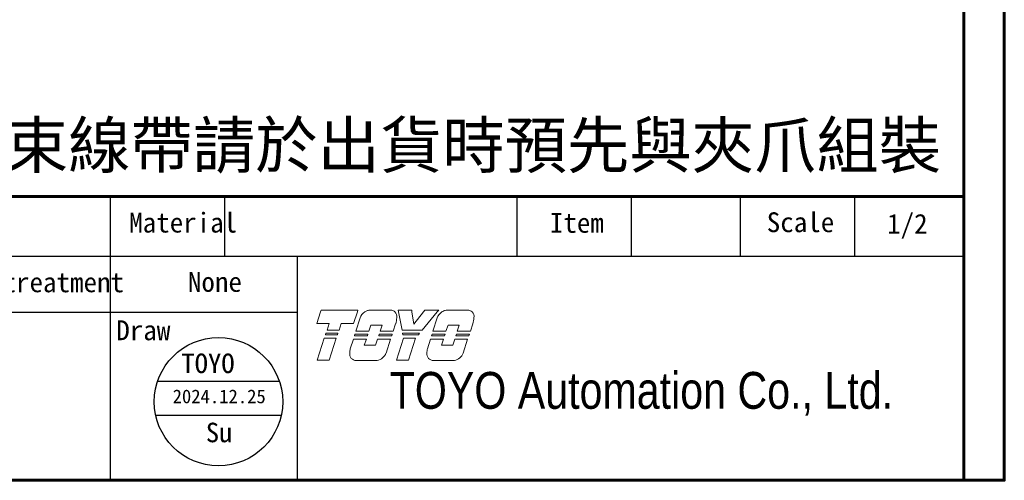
# Model space of a CAD drawing. Header units: inches. Extents: x 0 to 5766, y -2164 to 1330.
# Tile 200 of 217: x 5098 to 5227, y -196 to -135. Entities that reach past the tile are written whole.
import ezdxf
from ezdxf.enums import TextEntityAlignment as Align

# ---------------------------------------------------------------- set-up
doc = ezdxf.new("R2010")
doc.units = ezdxf.units.IN
doc.header["$MEASUREMENT"] = 0
doc.linetypes.add('SLD-實線', pattern=[0])
doc.layers.add('AM_0', color=7, linetype='Continuous', lineweight=30)
doc.layers.add('可見 (ISO)', color=7, linetype='Continuous', lineweight=25)
doc.layers.add('BORDER', color=7, linetype='Continuous')
doc.layers.add('圖框', color=7, linetype='SLD-實線')
doc.styles.add('SEACAD_arial_ttf', font='arial.ttf', dxfattribs={"height": 0.2})
doc.styles.get("Standard").update_dxf_attribs({"font": 'arial.ttf'})
doc.styles.add('標題欄', font='txt')

# ---------------------------------------------------------------- blocks, each defined once
blk = doc.blocks.new('A4-英文圖框-橫式')
at = {"layer": 'BORDER', "color": 123, "linetype": 'Continuous', "lineweight": 60, "ltscale": 25.4}
for p, q in [((2549.79, 183.5), (2549.79, -95.06)), ((2151.7, -57.78), (2549.79, -57.78))]:
    blk.add_line(p, q, dxfattribs=at)
at = {"layer": 'BORDER', "color": 60, "linetype": 'Continuous', "ltscale": 25.4}
for p, q in [((2437.78, -65.63), (2437.78, -57.78)), ((2452.78, -65.63), (2452.78, -57.78)), ((2491.17, -65.63), (2491.17, -57.78)), ((2506.17, -65.63), (2506.17, -57.78)), ((2520.48, -65.63), (2520.48, -57.78)), ((2535.48, -65.63), (2535.48, -57.78)), ((2151.7, -65.63), (2549.79, -65.63)), ((2437.78, -95.06), (2437.78, -65.63)), ((2462.31, -95.06), (2462.31, -65.63)), ((2364.21, -72.99), (2462.31, -72.99)), ((2364.21, -95.06), (2549.79, -95.06))]:
    blk.add_line(p, q, dxfattribs=at)
at = {"layer": 'BORDER', "color": 123, "linetype": 'Continuous', "lineweight": 60, "ltscale": 25.4}
blk.add_lwpolyline([(2151.7, 188.79), (2555.09, 188.79), (2555.09, -95.06), (2151.7, -95.06)], close=True, dxfattribs=at)
at = {"layer": '可見 (ISO)', "lineweight": 5}
for p, q in [((2464.86, -74.45), (2465.34, -72.94)), ((2465.42, -72.7), (2465.34, -72.94)), ((2465.42, -72.7), (2470.26, -72.7)), ((2470.18, -72.94), (2469.69, -74.45)), ((2470.18, -72.94), (2470.26, -72.7)), ((2471.8, -72.7), (2474.55, -72.7)), ((2475.55, -72.7), (2475.59, -72.94)), ((2475.55, -72.7), (2477.31, -72.7)), ((2476.04, -75.35), (2475.59, -72.94)), ((2477.34, -72.94), (2477.31, -72.7)), ((2477.34, -72.94), (2477.59, -74.57)), ((2477.59, -74.57), (2478.86, -72.94)), ((2480.66, -72.94), (2478.67, -75.35)), ((2479.05, -72.7), (2478.86, -72.94)), ((2479.05, -72.7), (2480.86, -72.7)), ((2480.66, -72.94), (2480.86, -72.7)), ((2481.92, -72.7), (2484.68, -72.7)), ((2466.49, -74.45), (2464.86, -74.45)), ((2466.2, -75.35), (2466.49, -74.45)), ((2468.06, -74.45), (2467.77, -75.35)), ((2469.69, -74.45), (2468.06, -74.45)), ((2469.97, -75.48), (2470.53, -73.73)), ((2471.95, -74.66), (2471.69, -75.48)), ((2473.43, -74.66), (2471.95, -74.66)), ((2473.17, -75.48), (2473.43, -74.66)), ((2475.2, -74.5), (2474.89, -75.48)), ((2480.09, -75.48), (2480.65, -73.73)), ((2482.08, -74.66), (2481.81, -75.48)), ((2483.55, -74.66), (2482.08, -74.66)), ((2483.29, -75.48), (2483.55, -74.66)), ((2485.33, -74.5), (2485.01, -75.48)), ((2465.99, -75.96), (2466.06, -75.75)), ((2467.55, -75.96), (2465.99, -75.96)), ((2466.06, -75.75), (2467.62, -75.75)), ((2467.77, -75.35), (2466.2, -75.35)), ((2467.62, -75.75), (2467.55, -75.96)), ((2469.79, -76.08), (2469.86, -75.88)), ((2471.49, -76.08), (2469.79, -76.08)), ((2469.86, -75.88), (2471.56, -75.88)), ((2471.69, -75.48), (2469.97, -75.48)), ((2471.56, -75.88), (2471.49, -76.08)), ((2472.99, -76.08), (2473.06, -75.88)), ((2474.69, -76.08), (2472.99, -76.08)), ((2473.06, -75.88), (2474.76, -75.88)), ((2474.89, -75.48), (2473.17, -75.48)), ((2474.76, -75.88), (2474.69, -76.08)), ((2478.67, -75.35), (2476.04, -75.35)), ((2476.16, -75.96), (2476.12, -75.75)), ((2476.12, -75.75), (2478.35, -75.75)), ((2478.18, -75.96), (2476.16, -75.96)), ((2478.35, -75.75), (2478.18, -75.96)), ((2479.92, -76.08), (2479.98, -75.88)), ((2481.61, -76.08), (2479.92, -76.08)), ((2479.98, -75.88), (2481.68, -75.88)), ((2481.81, -75.48), (2480.09, -75.48)), ((2481.68, -75.88), (2481.61, -76.08)), ((2483.11, -76.08), (2483.18, -75.88)), ((2484.81, -76.08), (2483.11, -76.08)), ((2483.18, -75.88), (2484.88, -75.88)), ((2485.01, -75.48), (2483.29, -75.48)), ((2484.88, -75.88), (2484.81, -76.08)), ((2464.9, -79.28), (2465.84, -76.38)), ((2465.84, -76.38), (2467.4, -76.38)), ((2467.4, -76.38), (2466.47, -79.28)), ((2469.25, -77.77), (2469.66, -76.5)), ((2469.66, -76.5), (2471.36, -76.5)), ((2471.36, -76.5), (2471.09, -77.31)), ((2471.09, -77.31), (2472.57, -77.31)), ((2472.57, -77.31), (2472.83, -76.5)), ((2472.83, -76.5), (2474.53, -76.5)), ((2474.53, -76.5), (2473.94, -78.35)), ((2475.3, -79.28), (2476.23, -76.38)), ((2476.23, -76.38), (2477.8, -76.38)), ((2477.8, -76.38), (2476.87, -79.28)), ((2479.37, -77.77), (2479.78, -76.5)), ((2479.78, -76.5), (2481.48, -76.5)), ((2481.48, -76.5), (2481.22, -77.31)), ((2481.22, -77.31), (2482.69, -77.31)), ((2482.69, -77.31), (2482.95, -76.5)), ((2482.95, -76.5), (2484.65, -76.5)), ((2484.65, -76.5), (2484.06, -78.35)), ((2466.47, -79.28), (2464.9, -79.28)), ((2472.78, -79.33), (2470.03, -79.33)), ((2476.87, -79.28), (2475.3, -79.28)), ((2482.91, -79.33), (2480.15, -79.33))]:
    blk.add_line(p, q, dxfattribs=at)
for centre, radius, start, end in [((2471.99, -74.24), 1.55, 123.3001, 160.8894), ((2474.52, -73.55), 0.85, 349.7215, 45.5037), ((2482.12, -74.24), 1.55, 123.3001, 160.8894), ((2484.64, -73.55), 0.85, 349.7215, 45.5037), ((2469.75, -73.08), 5.64, 345.4024, 353.6243), ((2479.87, -73.08), 5.64, 345.4024, 353.6243), ((2470.02, -78.48), 0.85, 172.7215, 270.3361), ((2474.81, -78.7), 5.64, 170.4732, 176.6243), ((2472.48, -77.8), 1.55, 281.1769, 339.4117), ((2484.93, -78.7), 5.64, 170.4732, 176.6243), ((2480.15, -78.48), 0.85, 172.7215, 270.3361), ((2482.61, -77.8), 1.55, 281.1769, 339.4117)]:
    blk.add_arc(centre, radius, start, end, dxfattribs=at)
for points, knots in [([(2471.14, -72.94), (2471.22, -72.89), (2471.31, -72.84), (2471.53, -72.75), (2471.66, -72.72), (2471.8, -72.7)], [0.7632588, 0.7632588, 0.7632588, 0.7632588, 0.8183582, 0.8183582, 0.8969132, 0.8969132, 0.8969132, 0.8969132]), ([(2475.11, -72.94), (2475.04, -72.87), (2474.94, -72.81), (2474.75, -72.73), (2474.65, -72.71), (2474.55, -72.7)], [0.3846511, 0.3846511, 0.3846511, 0.3846511, 0.4469665, 0.4469665, 0.5029651, 0.5029651, 0.5029651, 0.5029651]), ([(2481.26, -72.94), (2481.34, -72.89), (2481.43, -72.84), (2481.65, -72.75), (2481.79, -72.72), (2481.92, -72.7)], [0.7632591, 0.7632591, 0.7632591, 0.7632591, 0.8183584, 0.8183584, 0.8969135, 0.8969135, 0.8969135, 0.8969135]), ([(2485.23, -72.94), (2485.16, -72.87), (2485.06, -72.81), (2484.87, -72.73), (2484.77, -72.71), (2484.68, -72.7)], [0.3846512, 0.3846512, 0.3846512, 0.3846512, 0.4469719, 0.4469719, 0.5029651, 0.5029651, 0.5029651, 0.5029651])]:
    blk.add_open_spline(points, degree=3, knots=knots, dxfattribs=at)
at = {"layer": 'BORDER', "color": 7, "linetype": 'Continuous', "ltscale": 25.4, "style": 'SEACAD_arial_ttf', "width": 0.8}
blk.add_text('TOYO Automation Co., Ltd.', height=4.8353, dxfattribs=at).set_placement((2474.42, -80.83), align=Align.TOP_LEFT)
at = {"layer": '圖框', "style": '標題欄'}
for s, height, p in [(' Material', 2.605, (2438.46, -59.91)), ('Item', 2.605, (2495.44, -59.94)), ('Scale', 2.605, (2523.91, -59.86)), ('Heat treatment', 2.6053, (2414.74, -67.75)), ('Draw', 2.605, (2438.54, -74.05))]:
    blk.add_text(s, height=height, dxfattribs=at).set_placement(p, align=Align.TOP_LEFT)

msp = doc.modelspace()

# ---------------------------------------------------------------- linework, layer by layer
at = {"color": 1}
for p, q in [((5116.154, -182.909), (5132.124, -182.909)), ((5115.9, -187.369), (5132.378, -187.369))]:
    msp.add_line(p, q, dxfattribs=at)
msp.add_circle((5124.139, -185.601), 8.427, dxfattribs=at)

# ---------------------------------------------------------------- block references
msp.add_blockref('A4-英文圖框-橫式', (2672.19, -100.866))

# ---------------------------------------------------------------- texts
at = {"layer": 'AM_0', "insert": (5218.982, -155.65), "char_height": 6, "attachment_point": 9}
msp.add_mtext_dynamic_manual_height_columns('{\\fPMingLiU|b0|i0|c136|p18;選配板金}/{\\fPMingLiU|b0|i0|c136|p18;中繼線}/{\\fPMingLiU|b0|i0|c136|p18;束線帶請於出貨時預先與夾爪組裝}', width=218.23164, gutter_width=1, heights=[0], dxfattribs=at)
at = {"layer": '圖框', "style": '標題欄'}
for s, p in [('1/2', (5211.892, -160.934)), ('None', (5120.127, -168.564))]:
    msp.add_text(s, height=2.6053, dxfattribs=at).set_placement(p, align=Align.TOP_LEFT)
at = {"layer": '圖框', "color": 1, "style": '標題欄'}
msp.add_text('TOYO', height=2.5673, dxfattribs=at).set_placement((5119.271, -179.279), align=Align.TOP_LEFT)
for s, height, p in [('2024.12.25', 1.7971, (5124.235, -184.902)), ('Su', 2.5673, (5124.225, -189.642))]:
    msp.add_text(s, height=height, dxfattribs=at).set_placement(p, align=Align.MIDDLE_CENTER)

doc.saveas('drawing.dxf')
